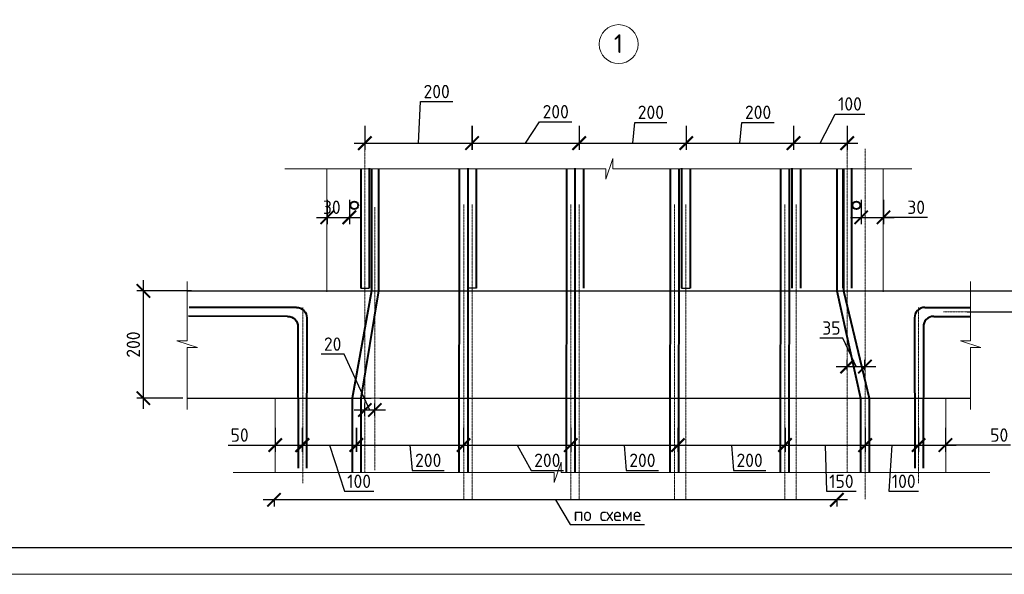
# Model space of a CAD drawing. Header units: millimetres. Extents: x 263826 to 1718326, y -423071 to 70137.
# Tile 182 of 256: x 414010 to 432368, y -95350 to -85002. Entities that reach past the tile are written whole.
import ezdxf

# ---------------------------------------------------------------- set-up
doc = ezdxf.new("R2010")
doc.units = ezdxf.units.MM
doc.linetypes.add('CENTER2', pattern=[28.575, 19.05, -3.175, 3.175, -3.175])
doc.layers.add('РАЗМЕРЫ', color=1, linetype='Continuous', lineweight=9)
doc.layers.add('ТОНКИЕ', color=7, linetype='Continuous', lineweight=9)
doc.layers.add('ТОЛСТЫЕ_ОСНОВНЫЕ', color=6, linetype='Continuous')
doc.styles.add('GOST-2.304_Type-B', font='GOST_Common.ttf')
doc.dimstyles.new('СПДС', dxfattribs={"dimscale": 100, "dimtxt": 2.5, "dimasz": 2.5, "dimexe": 1.25, "dimexo": 0, "dimtad": 1, "dimdec": 0, "dimtxsty": 'GOST-2.304_Type-B', "dimblk": 'ARCHTICK', "dimcen": 2.5, "dimdle": 2, "dimadec": 0, "dimazin": 2, "dimtfac": 0.75, "dimtdec": 0, "dimtmove": 1, "dimatfit": 3, "dimfxl": 1, "dimtolj": 1, "dimarcsym": 1})

# ---------------------------------------------------------------- blocks, each defined once
blk = doc.blocks.new('*U2651')
at = {"layer": 'ТОЛСТЫЕ_ОСНОВНЫЕ', "color": 6}
blk.add_lwpolyline([(20, 5), (886, 5), (886, 415), (20, 415)], close=True, dxfattribs=at)
at = {"layer": 'ТОНКИЕ'}
blk.add_lwpolyline([(0, 0), (891, 0), (891, 420), (0, 420)], close=True, dxfattribs=at)
blk = doc.blocks.new('_ArchTick')
at = {"color": 0, "linetype": 'ByBlock', "const_width": 0.15}
blk.add_lwpolyline([(-0.5, -0.5), (0.5, 0.5)], dxfattribs=at)
blk = doc.blocks.new('*D3618')
at = {"layer": 'DEFPOINTS', "color": 0, "lineweight": 0, "transparency": 16777216}
for p in [(416316, -90063), (417211, -90063, -3100), (417052, -92063, -3100)]:
    blk.add_point(p, dxfattribs=at)
at = {"layer": 'РАЗМЕРЫ', "color": 0, "lineweight": -2, "transparency": 16777216}
for p, q in [((416316, -92263), (416316, -89863)), ((417211, -90063), (416191, -90063)), ((417052, -92063), (416191, -92063))]:
    blk.add_line(p, q, dxfattribs=at)
at = {"layer": 'РАЗМЕРЫ', "color": 0, "lineweight": -2, "transparency": 16777216, "xscale": 250, "yscale": 250, "zscale": 250}
for p, rotation in [((416316, -90063), 90), ((416316, -92063), 270)]:
    blk.add_blockref('_ArchTick', p, dxfattribs=dict(at, rotation=rotation))
at = {"layer": 'РАЗМЕРЫ', "color": 0, "lineweight": 0, "transparency": 16777216, "insert": (416129, -91063), "char_height": 250, "attachment_point": 5, "rotation": 90, "style": 'GOST-2.304_Type-B'}
blk.add_mtext('\\A1;200', dxfattribs=at)
blk = doc.blocks.new('*D3619')
at = {"layer": 'DEFPOINTS', "color": 0, "lineweight": 0, "transparency": 16777216}
for p in [(419742, -88365, -3100), (420157, -88365, -3100), (420157, -88690)]:
    blk.add_point(p, dxfattribs=at)
at = {"layer": 'РАЗМЕРЫ', "color": 0, "lineweight": -2, "transparency": 16777216}
for p, q in [((419742, -88365), (419742, -88815)), ((420157, -88365), (420157, -88815)), ((419542, -88690), (420357, -88690))]:
    blk.add_line(p, q, dxfattribs=at)
at = {"layer": 'РАЗМЕРЫ', "color": 0, "lineweight": -2, "transparency": 16777216, "xscale": 250, "yscale": 250, "zscale": 250, "rotation": 180}
blk.add_blockref('_ArchTick', (419742, -88690), dxfattribs=at)
at = {"layer": 'РАЗМЕРЫ', "color": 0, "lineweight": -2, "transparency": 16777216, "xscale": 250, "yscale": 250, "zscale": 250}
blk.add_blockref('_ArchTick', (420157, -88690), dxfattribs=at)
at = {"layer": 'РАЗМЕРЫ', "color": 0, "lineweight": 0, "transparency": 16777216, "insert": (419829, -88502), "char_height": 250, "attachment_point": 5, "style": 'GOST-2.304_Type-B'}
blk.add_mtext('\\A1;30', dxfattribs=at)
blk = doc.blocks.new('*D3620')
at = {"layer": 'DEFPOINTS', "color": 0, "lineweight": 0, "transparency": 16777216}
for p in [(418774, -92614, -3100), (419274, -92614, -6200), (419274, -92939)]:
    blk.add_point(p, dxfattribs=at)
at = {"layer": 'РАЗМЕРЫ', "color": 0, "lineweight": -2, "transparency": 16777216}
for p, q in [((418774, -92614), (418774, -93064)), ((419274, -92614), (419274, -93064)), ((417898, -92939), (418774, -92939)), ((418574, -92939), (419474, -92939))]:
    blk.add_line(p, q, dxfattribs=at)
at = {"layer": 'РАЗМЕРЫ', "color": 0, "lineweight": -2, "transparency": 16777216, "xscale": 250, "yscale": 250, "zscale": 250, "rotation": 180}
blk.add_blockref('_ArchTick', (418774, -92939), dxfattribs=at)
at = {"layer": 'РАЗМЕРЫ', "color": 0, "lineweight": -2, "transparency": 16777216, "xscale": 250, "yscale": 250, "zscale": 250}
blk.add_blockref('_ArchTick', (419274, -92939), dxfattribs=at)
at = {"layer": 'РАЗМЕРЫ', "color": 0, "lineweight": 0, "transparency": 16777216, "insert": (418111, -92752), "char_height": 250, "attachment_point": 5, "style": 'GOST-2.304_Type-B'}
blk.add_mtext('\\A1;50', dxfattribs=at)
blk = doc.blocks.new('*D3621')
at = {"layer": 'DEFPOINTS', "color": 0, "lineweight": 0, "transparency": 16777216}
for p in [(418752, -93961), (418752, -93961), (429246, -93961)]:
    blk.add_point(p, dxfattribs=at)
at = {"layer": 'РАЗМЕРЫ', "color": 0, "lineweight": -2, "transparency": 16777216}
for p, q in [((429446, -93961), (418552, -93961)), ((418752, -93961), (418752, -94086)), ((423999, -93961), (424275, -94419)), ((429246, -93961), (429246, -94086)), ((424275, -94419), (425660, -94419))]:
    blk.add_line(p, q, dxfattribs=at)
at = {"layer": 'РАЗМЕРЫ', "color": 0, "lineweight": -2, "transparency": 16777216, "xscale": 250, "yscale": 250, "zscale": 250, "rotation": 180}
blk.add_blockref('_ArchTick', (418752, -93961), dxfattribs=at)
at = {"layer": 'РАЗМЕРЫ', "color": 0, "lineweight": -2, "transparency": 16777216, "xscale": 250, "yscale": 250, "zscale": 250}
blk.add_blockref('_ArchTick', (429246, -93961), dxfattribs=at)
at = {"layer": 'РАЗМЕРЫ', "color": 0, "lineweight": 0, "transparency": 16777216, "insert": (424968, -94232), "char_height": 250, "attachment_point": 5, "style": 'GOST-2.304_Type-B'}
blk.add_mtext('\\A1;по схеме', dxfattribs=at)
blk = doc.blocks.new('*D3622')
at = {"layer": 'DEFPOINTS', "color": 0, "lineweight": 0, "transparency": 16777216}
for p in [(422286, -92614, -3100), (424285, -92614, -6200), (424285, -92939)]:
    blk.add_point(p, dxfattribs=at)
at = {"layer": 'РАЗМЕРЫ', "color": 0, "lineweight": -2, "transparency": 16777216}
for p, q in [((422286, -92614), (422286, -93064)), ((424285, -92614), (424285, -93064)), ((422086, -92939), (424485, -92939)), ((423285, -92939), (423547, -93410)), ((423547, -93410), (424147, -93410))]:
    blk.add_line(p, q, dxfattribs=at)
at = {"layer": 'РАЗМЕРЫ', "color": 0, "lineweight": -2, "transparency": 16777216, "xscale": 250, "yscale": 250, "zscale": 250, "rotation": 180}
blk.add_blockref('_ArchTick', (422286, -92939), dxfattribs=at)
at = {"layer": 'РАЗМЕРЫ', "color": 0, "lineweight": -2, "transparency": 16777216, "xscale": 250, "yscale": 250, "zscale": 250}
blk.add_blockref('_ArchTick', (424285, -92939), dxfattribs=at)
at = {"layer": 'РАЗМЕРЫ', "color": 0, "lineweight": 0, "transparency": 16777216, "insert": (423847, -93223), "char_height": 250, "attachment_point": 5, "style": 'GOST-2.304_Type-B'}
blk.add_mtext('\\A1;200', dxfattribs=at)
blk = doc.blocks.new('*D3623')
at = {"layer": 'DEFPOINTS', "color": 0, "lineweight": 0, "transparency": 16777216}
for p in [(424283, -92614, -3100), (426281, -92614, -6200), (426281, -92939)]:
    blk.add_point(p, dxfattribs=at)
at = {"layer": 'РАЗМЕРЫ', "color": 0, "lineweight": -2, "transparency": 16777216}
for p, q in [((424283, -92614), (424283, -93064)), ((426281, -92614), (426281, -93064)), ((424083, -92939), (426481, -92939)), ((425282, -92939), (425320, -93410)), ((425320, -93410), (425920, -93410))]:
    blk.add_line(p, q, dxfattribs=at)
at = {"layer": 'РАЗМЕРЫ', "color": 0, "lineweight": -2, "transparency": 16777216, "xscale": 250, "yscale": 250, "zscale": 250, "rotation": 180}
blk.add_blockref('_ArchTick', (424283, -92939), dxfattribs=at)
at = {"layer": 'РАЗМЕРЫ', "color": 0, "lineweight": -2, "transparency": 16777216, "xscale": 250, "yscale": 250, "zscale": 250}
blk.add_blockref('_ArchTick', (426281, -92939), dxfattribs=at)
at = {"layer": 'РАЗМЕРЫ', "color": 0, "lineweight": 0, "transparency": 16777216, "insert": (425620, -93223), "char_height": 250, "attachment_point": 5, "style": 'GOST-2.304_Type-B'}
blk.add_mtext('\\A1;200', dxfattribs=at)
blk = doc.blocks.new('*D3624')
at = {"layer": 'DEFPOINTS', "color": 0, "lineweight": 0, "transparency": 16777216}
for p in [(428276, -92614, -3100), (429775, -92614, -6200), (429775, -92939)]:
    blk.add_point(p, dxfattribs=at)
at = {"layer": 'РАЗМЕРЫ', "color": 0, "lineweight": -2, "transparency": 16777216}
for p, q in [((428276, -92614), (428276, -93064)), ((429775, -92614), (429775, -93064)), ((428076, -92939), (429975, -92939)), ((429025, -92939), (429055, -93801)), ((429055, -93801), (429605, -93801))]:
    blk.add_line(p, q, dxfattribs=at)
at = {"layer": 'РАЗМЕРЫ', "color": 0, "lineweight": -2, "transparency": 16777216, "xscale": 250, "yscale": 250, "zscale": 250, "rotation": 180}
blk.add_blockref('_ArchTick', (428276, -92939), dxfattribs=at)
at = {"layer": 'РАЗМЕРЫ', "color": 0, "lineweight": -2, "transparency": 16777216, "xscale": 250, "yscale": 250, "zscale": 250}
blk.add_blockref('_ArchTick', (429775, -92939), dxfattribs=at)
at = {"layer": 'РАЗМЕРЫ', "color": 0, "lineweight": 0, "transparency": 16777216, "insert": (429330, -93614), "char_height": 250, "attachment_point": 5, "style": 'GOST-2.304_Type-B'}
blk.add_mtext('\\A1;150', dxfattribs=at)
blk = doc.blocks.new('*D3625')
at = {"layer": 'DEFPOINTS', "color": 0, "lineweight": 0, "transparency": 16777216}
for p in [(420288, -92614, -3100), (422286, -92614, -6200), (422286, -92939)]:
    blk.add_point(p, dxfattribs=at)
at = {"layer": 'РАЗМЕРЫ', "color": 0, "lineweight": -2, "transparency": 16777216}
for p, q in [((420288, -92614), (420288, -93064)), ((422286, -92614), (422286, -93064)), ((420088, -92939), (422486, -92939)), ((421287, -92939), (421327, -93410)), ((421327, -93410), (421927, -93410))]:
    blk.add_line(p, q, dxfattribs=at)
at = {"layer": 'РАЗМЕРЫ', "color": 0, "lineweight": -2, "transparency": 16777216, "xscale": 250, "yscale": 250, "zscale": 250, "rotation": 180}
blk.add_blockref('_ArchTick', (420288, -92939), dxfattribs=at)
at = {"layer": 'РАЗМЕРЫ', "color": 0, "lineweight": -2, "transparency": 16777216, "xscale": 250, "yscale": 250, "zscale": 250}
blk.add_blockref('_ArchTick', (422286, -92939), dxfattribs=at)
at = {"layer": 'РАЗМЕРЫ', "color": 0, "lineweight": 0, "transparency": 16777216, "insert": (421627, -93223), "char_height": 250, "attachment_point": 5, "style": 'GOST-2.304_Type-B'}
blk.add_mtext('\\A1;200', dxfattribs=at)
blk = doc.blocks.new('*D3626')
at = {"layer": 'DEFPOINTS', "color": 0, "lineweight": 0, "transparency": 16777216}
for p in [(419284, -92614, -3100), (420286, -92614, -6200), (420286, -92939)]:
    blk.add_point(p, dxfattribs=at)
at = {"layer": 'РАЗМЕРЫ', "color": 0, "lineweight": -2, "transparency": 16777216}
for p, q in [((419284, -92614), (419284, -93064)), ((420286, -92614), (420286, -93064)), ((419084, -92939), (420486, -92939)), ((419785, -92939), (420063, -93801)), ((420063, -93801), (420613, -93801))]:
    blk.add_line(p, q, dxfattribs=at)
at = {"layer": 'РАЗМЕРЫ', "color": 0, "lineweight": -2, "transparency": 16777216, "xscale": 250, "yscale": 250, "zscale": 250, "rotation": 180}
blk.add_blockref('_ArchTick', (419284, -92939), dxfattribs=at)
at = {"layer": 'РАЗМЕРЫ', "color": 0, "lineweight": -2, "transparency": 16777216, "xscale": 250, "yscale": 250, "zscale": 250}
blk.add_blockref('_ArchTick', (420286, -92939), dxfattribs=at)
at = {"layer": 'РАЗМЕРЫ', "color": 0, "lineweight": 0, "transparency": 16777216, "insert": (420338, -93614), "char_height": 250, "attachment_point": 5, "style": 'GOST-2.304_Type-B'}
blk.add_mtext('\\A1;100', dxfattribs=at)
blk = doc.blocks.new('*D3635')
at = {"layer": 'DEFPOINTS', "color": 0, "lineweight": 0, "transparency": 16777216}
for p in [(420445, -92285), (420445, -92396), (420632, -92396)]:
    blk.add_point(p, dxfattribs=at)
at = {"layer": 'РАЗМЕРЫ', "color": 0, "lineweight": -2, "transparency": 16777216}
for p, q in [((420058, -91242), (419633, -91242)), ((420539, -92285), (420058, -91242)), ((420832, -92285), (420245, -92285)), ((420445, -92396), (420445, -92160)), ((420632, -92396), (420632, -92160))]:
    blk.add_line(p, q, dxfattribs=at)
at = {"layer": 'РАЗМЕРЫ', "color": 0, "lineweight": -2, "transparency": 16777216, "xscale": 250, "yscale": 250, "zscale": 250, "rotation": 180}
blk.add_blockref('_ArchTick', (420445, -92285), dxfattribs=at)
at = {"layer": 'РАЗМЕРЫ', "color": 0, "lineweight": -2, "transparency": 16777216, "xscale": 250, "yscale": 250, "zscale": 250}
blk.add_blockref('_ArchTick', (420632, -92285), dxfattribs=at)
at = {"layer": 'РАЗМЕРЫ', "color": 0, "lineweight": 0, "transparency": 16777216, "insert": (419845, -91055), "char_height": 250, "attachment_point": 5, "style": 'GOST-2.304_Type-B'}
blk.add_mtext('\\A1;20', dxfattribs=at)
blk = doc.blocks.new('*D3627')
at = {"layer": 'DEFPOINTS', "color": 0, "lineweight": 0, "transparency": 16777216}
for p in [(422444, -86980, -3100), (424442, -86980, -6200), (424442, -87305)]:
    blk.add_point(p, dxfattribs=at)
at = {"layer": 'РАЗМЕРЫ', "color": 0, "lineweight": -2, "transparency": 16777216}
for p, q in [((422444, -86980), (422444, -87430)), ((423443, -87305), (423704, -86907)), ((423704, -86907), (424304, -86907)), ((424442, -86980), (424442, -87430)), ((422244, -87305), (424642, -87305))]:
    blk.add_line(p, q, dxfattribs=at)
at = {"layer": 'РАЗМЕРЫ', "color": 0, "lineweight": -2, "transparency": 16777216, "xscale": 250, "yscale": 250, "zscale": 250, "rotation": 180}
blk.add_blockref('_ArchTick', (422444, -87305), dxfattribs=at)
at = {"layer": 'РАЗМЕРЫ', "color": 0, "lineweight": -2, "transparency": 16777216, "xscale": 250, "yscale": 250, "zscale": 250}
blk.add_blockref('_ArchTick', (424442, -87305), dxfattribs=at)
at = {"layer": 'РАЗМЕРЫ', "color": 0, "lineweight": 0, "transparency": 16777216, "insert": (424004, -86719), "char_height": 250, "attachment_point": 5, "style": 'GOST-2.304_Type-B'}
blk.add_mtext('\\A1;200', dxfattribs=at)
blk = doc.blocks.new('*D3628')
at = {"layer": 'DEFPOINTS', "color": 0, "lineweight": 0, "transparency": 16777216}
for p in [(424440, -86980, -3100), (426438, -86980, -6200), (426438, -87305)]:
    blk.add_point(p, dxfattribs=at)
at = {"layer": 'РАЗМЕРЫ', "color": 0, "lineweight": -2, "transparency": 16777216}
for p, q in [((424440, -86980), (424440, -87430)), ((425439, -87305), (425478, -86918)), ((425478, -86918), (426078, -86918)), ((426438, -86980), (426438, -87430)), ((424240, -87305), (426638, -87305))]:
    blk.add_line(p, q, dxfattribs=at)
at = {"layer": 'РАЗМЕРЫ', "color": 0, "lineweight": -2, "transparency": 16777216, "xscale": 250, "yscale": 250, "zscale": 250, "rotation": 180}
blk.add_blockref('_ArchTick', (424440, -87305), dxfattribs=at)
at = {"layer": 'РАЗМЕРЫ', "color": 0, "lineweight": -2, "transparency": 16777216, "xscale": 250, "yscale": 250, "zscale": 250}
blk.add_blockref('_ArchTick', (426438, -87305), dxfattribs=at)
at = {"layer": 'РАЗМЕРЫ', "color": 0, "lineweight": 0, "transparency": 16777216, "insert": (425778, -86730), "char_height": 250, "attachment_point": 5, "style": 'GOST-2.304_Type-B'}
blk.add_mtext('\\A1;200', dxfattribs=at)
blk = doc.blocks.new('*D3629')
at = {"layer": 'DEFPOINTS', "color": 0, "lineweight": 0, "transparency": 16777216}
for p in [(428436, -86980, -3100), (429438, -86980, -6200), (429438, -87305)]:
    blk.add_point(p, dxfattribs=at)
at = {"layer": 'РАЗМЕРЫ', "color": 0, "lineweight": -2, "transparency": 16777216}
for p, q in [((428937, -87305), (429215, -86762)), ((429215, -86762), (429765, -86762)), ((428436, -86980), (428436, -87430)), ((429438, -86980), (429438, -87430)), ((428236, -87305), (429638, -87305))]:
    blk.add_line(p, q, dxfattribs=at)
at = {"layer": 'РАЗМЕРЫ', "color": 0, "lineweight": -2, "transparency": 16777216, "xscale": 250, "yscale": 250, "zscale": 250, "rotation": 180}
blk.add_blockref('_ArchTick', (428436, -87305), dxfattribs=at)
at = {"layer": 'РАЗМЕРЫ', "color": 0, "lineweight": -2, "transparency": 16777216, "xscale": 250, "yscale": 250, "zscale": 250}
blk.add_blockref('_ArchTick', (429438, -87305), dxfattribs=at)
at = {"layer": 'РАЗМЕРЫ', "color": 0, "lineweight": 0, "transparency": 16777216, "insert": (429490, -86574), "char_height": 250, "attachment_point": 5, "style": 'GOST-2.304_Type-B'}
blk.add_mtext('\\A1;100', dxfattribs=at)
blk = doc.blocks.new('*D3630')
at = {"layer": 'DEFPOINTS', "color": 0, "lineweight": 0, "transparency": 16777216}
for p in [(420445, -86980, -3100), (422443, -86980, -6200), (422443, -87305)]:
    blk.add_point(p, dxfattribs=at)
at = {"layer": 'РАЗМЕРЫ', "color": 0, "lineweight": -2, "transparency": 16777216}
for p, q in [((421444, -87305), (421484, -86530)), ((421484, -86530), (422084, -86530)), ((420445, -86980), (420445, -87430)), ((422443, -86980), (422443, -87430)), ((420245, -87305), (422643, -87305))]:
    blk.add_line(p, q, dxfattribs=at)
at = {"layer": 'РАЗМЕРЫ', "color": 0, "lineweight": -2, "transparency": 16777216, "xscale": 250, "yscale": 250, "zscale": 250, "rotation": 180}
blk.add_blockref('_ArchTick', (420445, -87305), dxfattribs=at)
at = {"layer": 'РАЗМЕРЫ', "color": 0, "lineweight": -2, "transparency": 16777216, "xscale": 250, "yscale": 250, "zscale": 250}
blk.add_blockref('_ArchTick', (422443, -87305), dxfattribs=at)
at = {"layer": 'РАЗМЕРЫ', "color": 0, "lineweight": 0, "transparency": 16777216, "insert": (421784, -86343), "char_height": 250, "attachment_point": 5, "style": 'GOST-2.304_Type-B'}
blk.add_mtext('\\A1;200', dxfattribs=at)
blk = doc.blocks.new('*D3631')
at = {"layer": 'DEFPOINTS', "color": 0, "lineweight": 0, "transparency": 16777216}
for p in [(429699, -88365, -3100), (430114, -88365, -3100), (430114, -88690)]:
    blk.add_point(p, dxfattribs=at)
at = {"layer": 'РАЗМЕРЫ', "color": 0, "lineweight": -2, "transparency": 16777216}
for p, q in [((429699, -88365), (429699, -88815)), ((430114, -88365), (430114, -88815)), ((429499, -88690), (430314, -88690)), ((430937, -88690), (430114, -88690))]:
    blk.add_line(p, q, dxfattribs=at)
at = {"layer": 'РАЗМЕРЫ', "color": 0, "lineweight": -2, "transparency": 16777216, "xscale": 250, "yscale": 250, "zscale": 250, "rotation": 180}
blk.add_blockref('_ArchTick', (429699, -88690), dxfattribs=at)
at = {"layer": 'РАЗМЕРЫ', "color": 0, "lineweight": -2, "transparency": 16777216, "xscale": 250, "yscale": 250, "zscale": 250}
blk.add_blockref('_ArchTick', (430114, -88690), dxfattribs=at)
at = {"layer": 'РАЗМЕРЫ', "color": 0, "lineweight": 0, "transparency": 16777216, "insert": (430724, -88502), "char_height": 250, "attachment_point": 5, "style": 'GOST-2.304_Type-B'}
blk.add_mtext('\\A1;30', dxfattribs=at)
blk = doc.blocks.new('*D3632')
at = {"layer": 'DEFPOINTS', "color": 0, "lineweight": 0, "transparency": 16777216}
for p in [(429771, -92614, -3100), (430771, -92614, -6200), (430771, -92939)]:
    blk.add_point(p, dxfattribs=at)
at = {"layer": 'РАЗМЕРЫ', "color": 0, "lineweight": -2, "transparency": 16777216}
for p, q in [((429771, -92614), (429771, -93064)), ((430771, -92614), (430771, -93064)), ((429571, -92939), (430971, -92939)), ((430271, -92939), (430217, -93801)), ((430217, -93801), (430767, -93801))]:
    blk.add_line(p, q, dxfattribs=at)
at = {"layer": 'РАЗМЕРЫ', "color": 0, "lineweight": -2, "transparency": 16777216, "xscale": 250, "yscale": 250, "zscale": 250, "rotation": 180}
blk.add_blockref('_ArchTick', (429771, -92939), dxfattribs=at)
at = {"layer": 'РАЗМЕРЫ', "color": 0, "lineweight": -2, "transparency": 16777216, "xscale": 250, "yscale": 250, "zscale": 250}
blk.add_blockref('_ArchTick', (430771, -92939), dxfattribs=at)
at = {"layer": 'РАЗМЕРЫ', "color": 0, "lineweight": 0, "transparency": 16777216, "insert": (430492, -93614), "char_height": 250, "attachment_point": 5, "style": 'GOST-2.304_Type-B'}
blk.add_mtext('\\A1;100', dxfattribs=at)
blk = doc.blocks.new('*D3633')
at = {"layer": 'DEFPOINTS', "color": 0, "lineweight": 0, "transparency": 16777216}
for p in [(429436, -91540), (429770, -91474), (429770, -91540)]:
    blk.add_point(p, dxfattribs=at)
at = {"layer": 'РАЗМЕРЫ', "color": 0, "lineweight": -2, "transparency": 16777216}
for p, q in [((429356, -90943), (428931, -90943)), ((429603, -91474), (429356, -90943)), ((429436, -91540), (429436, -91349)), ((429770, -91540), (429770, -91349)), ((429236, -91474), (429970, -91474))]:
    blk.add_line(p, q, dxfattribs=at)
at = {"layer": 'РАЗМЕРЫ', "color": 0, "lineweight": -2, "transparency": 16777216, "xscale": 250, "yscale": 250, "zscale": 250, "rotation": 180}
blk.add_blockref('_ArchTick', (429436, -91474), dxfattribs=at)
at = {"layer": 'РАЗМЕРЫ', "color": 0, "lineweight": -2, "transparency": 16777216, "xscale": 250, "yscale": 250, "zscale": 250}
blk.add_blockref('_ArchTick', (429770, -91474), dxfattribs=at)
at = {"layer": 'РАЗМЕРЫ', "color": 0, "lineweight": 0, "transparency": 16777216, "insert": (429144, -90755), "char_height": 250, "attachment_point": 5, "style": 'GOST-2.304_Type-B'}
blk.add_mtext('\\A1;35', dxfattribs=at)
blk = doc.blocks.new('*D3634')
at = {"layer": 'DEFPOINTS', "color": 0, "lineweight": 0, "transparency": 16777216}
for p in [(430771, -92614, -3100), (431271, -92614, -6200), (431271, -92939)]:
    blk.add_point(p, dxfattribs=at)
at = {"layer": 'РАЗМЕРЫ', "color": 0, "lineweight": -2, "transparency": 16777216}
for p, q in [((430771, -92614), (430771, -93064)), ((431271, -92614), (431271, -93064)), ((430571, -92939), (431471, -92939)), ((432486, -92939), (431271, -92939))]:
    blk.add_line(p, q, dxfattribs=at)
at = {"layer": 'РАЗМЕРЫ', "color": 0, "lineweight": -2, "transparency": 16777216, "xscale": 250, "yscale": 250, "zscale": 250, "rotation": 180}
blk.add_blockref('_ArchTick', (430771, -92939), dxfattribs=at)
at = {"layer": 'РАЗМЕРЫ', "color": 0, "lineweight": -2, "transparency": 16777216, "xscale": 250, "yscale": 250, "zscale": 250}
blk.add_blockref('_ArchTick', (431271, -92939), dxfattribs=at)
at = {"layer": 'РАЗМЕРЫ', "color": 0, "lineweight": 0, "transparency": 16777216, "insert": (432273, -92752), "char_height": 250, "attachment_point": 5, "style": 'GOST-2.304_Type-B'}
blk.add_mtext('\\A1;50', dxfattribs=at)
blk = doc.blocks.new('*D3616')
at = {"layer": 'DEFPOINTS', "color": 0, "lineweight": 0, "transparency": 16777216}
for p in [(426439, -86980, -3100), (428438, -86980, -6200), (428438, -87305)]:
    blk.add_point(p, dxfattribs=at)
at = {"layer": 'РАЗМЕРЫ', "color": 0, "lineweight": -2, "transparency": 16777216}
for p, q in [((426439, -86980), (426439, -87430)), ((427438, -87305), (427477, -86918)), ((427477, -86918), (428077, -86918)), ((428438, -86980), (428438, -87430)), ((426239, -87305), (428638, -87305))]:
    blk.add_line(p, q, dxfattribs=at)
at = {"layer": 'РАЗМЕРЫ', "color": 0, "lineweight": -2, "transparency": 16777216, "xscale": 250, "yscale": 250, "zscale": 250, "rotation": 180}
blk.add_blockref('_ArchTick', (426439, -87305), dxfattribs=at)
at = {"layer": 'РАЗМЕРЫ', "color": 0, "lineweight": -2, "transparency": 16777216, "xscale": 250, "yscale": 250, "zscale": 250}
blk.add_blockref('_ArchTick', (428438, -87305), dxfattribs=at)
at = {"layer": 'РАЗМЕРЫ', "color": 0, "lineweight": 0, "transparency": 16777216, "insert": (427777, -86730), "char_height": 250, "attachment_point": 5, "style": 'GOST-2.304_Type-B'}
blk.add_mtext('\\A1;200', dxfattribs=at)
blk = doc.blocks.new('*D3617')
at = {"layer": 'DEFPOINTS', "color": 0, "lineweight": 0, "transparency": 16777216}
for p in [(426281, -92614, -3100), (428280, -92614, -6200), (428280, -92939)]:
    blk.add_point(p, dxfattribs=at)
at = {"layer": 'РАЗМЕРЫ', "color": 0, "lineweight": -2, "transparency": 16777216}
for p, q in [((426281, -92614), (426281, -93064)), ((428280, -92614), (428280, -93064)), ((426081, -92939), (428480, -92939)), ((427280, -92939), (427319, -93410)), ((427319, -93410), (427919, -93410))]:
    blk.add_line(p, q, dxfattribs=at)
at = {"layer": 'РАЗМЕРЫ', "color": 0, "lineweight": -2, "transparency": 16777216, "xscale": 250, "yscale": 250, "zscale": 250, "rotation": 180}
blk.add_blockref('_ArchTick', (426281, -92939), dxfattribs=at)
at = {"layer": 'РАЗМЕРЫ', "color": 0, "lineweight": -2, "transparency": 16777216, "xscale": 250, "yscale": 250, "zscale": 250}
blk.add_blockref('_ArchTick', (428280, -92939), dxfattribs=at)
at = {"layer": 'РАЗМЕРЫ', "color": 0, "lineweight": 0, "transparency": 16777216, "insert": (427619, -93223), "char_height": 250, "attachment_point": 5, "style": 'GOST-2.304_Type-B'}
blk.add_mtext('\\A1;200', dxfattribs=at)
blk = doc.blocks.new('*D3805')
at = {"layer": 'DEFPOINTS', "color": 0, "lineweight": 0, "transparency": 16777216}
for p in [(431674, -90063), (432796, -90063), (431674, -90453, 3100)]:
    blk.add_point(p, dxfattribs=at)
at = {"layer": 'РАЗМЕРЫ', "color": 0, "lineweight": -2, "transparency": 16777216}
for p, q in [((433390, -90080), (433390, -89655)), ((432796, -90653), (432796, -89863)), ((431674, -90063), (432921, -90063)), ((432796, -90258), (433390, -90080)), ((431674, -90453), (432921, -90453))]:
    blk.add_line(p, q, dxfattribs=at)
at = {"layer": 'РАЗМЕРЫ', "color": 0, "lineweight": -2, "transparency": 16777216, "xscale": 250, "yscale": 250, "zscale": 250}
for p, rotation in [((432796, -90063), 90), ((432796, -90453), 270)]:
    blk.add_blockref('_ArchTick', p, dxfattribs=dict(at, rotation=rotation))
at = {"layer": 'РАЗМЕРЫ', "color": 0, "lineweight": 0, "transparency": 16777216, "insert": (433202, -89868), "char_height": 250, "attachment_point": 5, "rotation": 90, "style": 'GOST-2.304_Type-B'}
blk.add_mtext('\\A1;50', dxfattribs=at)

msp = doc.modelspace()

# ---------------------------------------------------------------- linework, layer by layer
at = {"color": 0, "linetype": 'CENTER2', "lineweight": 18}
for p, q in [((420445.08247, -87422.16145), (420445.08247, -93451.22928)), ((429439.52421, -87422.16145), (429439.52421, -93451.22928)), ((429774.95983, -87411.82124, 6200), (429774.95983, -93946.92996, 6200)), ((422288.06116, -88449.32867, 3100), (422288.06116, -93961.53951, 3100)), ((422443.21706, -88449.32867, 3100), (422443.21706, -93961.53951, 3100)), ((424285.49783, -88449.32867, 3100), (424285.49783, -93961.53951, 3100)), ((424440.54009, -88449.32867, 3100), (424440.54009, -93961.53951, 3100)), ((426220.24217, -88449.32867, 3100), (426220.24217, -93961.53951, 3100)), ((426431.62707, -88449.32867, 3100), (426431.62707, -93961.53951, 3100)), ((428277.94401, -88449.32867, 3100), (428277.94401, -93961.53951, 3100)), ((428489.32891, -88449.32867, 3100), (428489.32891, -93961.53951, 3100)), ((420632.22129, -88499.32867), (420632.22129, -93405.22063)), ((419287.88462, -90371.70468, 3100), (419287.88462, -93651.40683, 3100)), ((430769.47646, -90371.70468, 3100), (430769.47646, -93651.40683, 3100)), ((431235.53517, -90453.36345, 3100), (431734.34711, -90453.36345, 3100))]:
    msp.add_line(p, q, dxfattribs=at)
at = {"color": 0, "lineweight": 40}
for p, q in [((420368.09464, -87781.63002, 3100), (420368.09464, -90013.07497, 3100)), ((420528.09464, -87771.77269, 3100), (420528.09464, -90013.07497, 3100)), ((422363.21706, -87771.77269, 3100), (422363.21706, -90013.07497, 3100)), ((422523.21706, -87781.63002, 3100), (422523.21706, -90013.07497, 3100)), ((424360.54009, -87771.77269, 3100), (424360.54009, -90013.07497, 3100)), ((424520.54009, -87781.63002, 3100), (424520.54009, -90013.07497, 3100)), ((426351.62707, -87771.77269, 3100), (426351.62707, -90013.07497, 3100)), ((426511.62707, -87781.63002, 3100), (426511.62707, -90013.07497, 3100)), ((428409.32891, -87771.77269, 3100), (428409.32891, -90013.07497, 3100)), ((428569.32891, -87781.63002, 3100), (428569.32891, -90013.07497, 3100)), ((429358.95951, -87781.63002, 3100), (429358.95951, -90013.07497, 3100)), ((429518.95951, -87771.77269, 3100), (429518.95951, -90013.07497, 3100))]:
    msp.add_line(p, q, dxfattribs=at)
at = {"color": 0, "lineweight": 30}
for p, q in [((417133.71422, -90063.07497), (421319.79649, -90063.07497)), ((420368.09464, -90013.07497, 3100), (420528.09464, -90013.07497, 3100)), ((421313.08343, -90063.07497), (431739.51474, -90063.07497)), ((422525.14423, -90013.07497, 3100), (422365.14423, -90013.07497, 3100)), ((426350.1006, -90013.07497, 3100), (426510.1006, -90013.07497, 3100)), ((417133.71422, -92063.07497), (420565.44301, -92063.07497)), ((420725.44301, -92063.07497), (431739.51474, -92063.07497))]:
    msp.add_line(p, q, dxfattribs=at)
at = {"lineweight": 15}
for p, q in [((420565.44301, -92063.07497), (420725.44301, -92063.07497)), ((421828.09807, -92063.07497), (421668.09807, -92063.07497))]:
    msp.add_line(p, q, dxfattribs=at)
at = {"linetype": 'ByBlock', "lineweight": 18}
for points in [[(430642.54794, -87783.57096), (425068.91132, -87783.57096), (425068.91132, -87592.28582), (424941.38789, -87974.85611), (424941.38789, -87783.57096), (418954.98192, -87783.57096)], [(417133.71422, -89889.88268), (417133.71422, -90990.98369), (416942.42907, -90990.98369), (417324.99937, -91118.50712), (417133.71422, -91118.50712), (417133.71422, -92275.38268)], [(431739.51474, -89889.88268), (431739.51474, -90990.98369), (431548.22959, -90990.98369), (431930.79988, -91118.50712), (431739.51474, -91118.50712), (431739.51474, -92275.38268)]]:
    msp.add_lwpolyline(points, dxfattribs=at)
at = {"color": 0, "lineweight": 40}
for points in [[(420570.95238, -87783.57096), (420570.95238, -90063.07497), (420211.37752, -92063.07497), (420211.37752, -93451.22928)], [(420699.42008, -87783.57096), (420699.42008, -90063.07497), (420371.37752, -92063.07497), (420371.37752, -93451.22928)], [(422205.51344, -87783.57096), (422205.51344, -90063.07497), (422199.92983, -92063.07497), (422199.92983, -93451.22928)], [(422365.51344, -87783.57096), (422365.51344, -90063.07497), (422363.65348, -92063.07497), (422363.65348, -93451.22928)], [(424202.95011, -87783.57096), (424202.95011, -90063.07497), (424197.3665, -92063.07497), (424197.3665, -93451.22928)], [(424362.95011, -87783.57096), (424362.95011, -90063.07497), (424361.09014, -92063.07497), (424361.09014, -93451.22928)], [(426137.69445, -87783.57096), (426137.69445, -90063.07497), (426132.11083, -92063.07497), (426132.11083, -93451.22928)], [(426297.69445, -87783.57096), (426297.69445, -90063.07497), (426295.83448, -92063.07497), (426295.83448, -93451.22928)], [(428195.39628, -87783.57096), (428195.39628, -90063.07497), (428189.81267, -92063.07497), (428189.81267, -93451.22928)], [(428355.39628, -87783.57096), (428355.39628, -90063.07497), (428353.53632, -92063.07497), (428353.53632, -93451.22928)], [(429242.53726, -87783.57096), (429242.53726, -90063.07497), (429685.57982, -92063.07497), (429685.57982, -93451.22928)], [(429371.00496, -87783.57096), (429371.00496, -90063.07497), (429845.57982, -92063.07497), (429845.57982, -93451.22928)], [(419169.40631, -90370.81573), (417172.31035, -90370.81573)], [(430887.95477, -90370.81573), (431734.34711, -90370.81573)], [(419006.2993, -90539.99055), (417156.71188, -90533.89053)], [(431051.06178, -90539.99055), (431734.34711, -90537.02843)]]:
    msp.add_lwpolyline(points, dxfattribs=at)
for points in [[(419169.43889, -90371.66479, -0.4476921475), (419361.38385, -90565.74646), (419360.05437, -93372.55794)], [(430887.92219, -90371.66479, 0.4476921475), (430695.97723, -90565.74646), (430697.30671, -93372.55794)], [(419005.54707, -90540.60652, -0.4476921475), (419197.49203, -90734.68819), (419199.58511, -93372.55794)], [(431051.81401, -90540.60652, 0.4476921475), (430859.86905, -90734.68819), (430857.77597, -93372.55794)]]:
    msp.add_lwpolyline(points, format="xyb", dxfattribs=at)
at = {"linetype": 'ByBlock', "lineweight": 18, "elevation": 0}
msp.add_lwpolyline([(432098.75429, -93448.11597), (424103.19789, -93448.11597), (424103.19789, -93256.83082), (423975.67446, -93639.40111), (423975.67446, -93448.11597), (417989.2685, -93448.11597)], dxfattribs=at)
at = {"color": 4, "lineweight": 0}
msp.add_circle((425177.64464, -85458.92934), 363.85437, dxfattribs=at)
at = {"color": 0, "lineweight": 40}
for centre in [(420247.87954, -88464.84682), (429610.24405, -88464.84682)]:
    msp.add_circle(centre, 72.93998, dxfattribs=at)
at = {"layer": 'РАЗМЕРЫ', "color": 1}
for p, q in [((419739.33131, -90079.58525), (419739.33131, -87786.68428)), ((430109.30323, -90079.58525), (430109.30323, -87786.68428)), ((418773.61788, -93451.22928), (418773.61788, -92063.07497)), ((431278.30624, -93451.22928), (431278.30624, -92063.07497))]:
    msp.add_line(p, q, dxfattribs=at)

# ---------------------------------------------------------------- block references
at = {"xscale": 100, "yscale": 100, "zscale": 100}
msp.add_blockref('*U2651', (411743.66991, -95349.92357), dxfattribs=at)

# ---------------------------------------------------------------- texts
at = {"layer": 'РАЗМЕРЫ', "color": 4, "insert": (425173.03367, -85449.77274, 3100), "char_height": 350, "attachment_point": 5, "style": 'GOST-2.304_Type-B'}
msp.add_mtext_dynamic_manual_height_columns('1', width=3941.2127758, gutter_width=625, heights=[0], dxfattribs=at)

# ---------------------------------------------------------------- dimensions: what is measured, and where the dimension line sits
at = {"layer": 'РАЗМЕРЫ', "color": 146, "lineweight": 0, "true_color": 0x006272}
for base, p1, p2, override, picture, middle in [((422443.4904, -87305.26379, 6200), (420445.13333, -86980.15816, 3100), (422443.4904, -86980.15816), {"dimlfac": 0.1}, '*D3630', (421546.6238, -86530.10661, 6200)), ((429438.247, -87305.26379, 6200), (428436.02228, -86980.15816, 3100), (429438.247, -86980.15816), {"dimlfac": 0.1}, '*D3629', (429277.60527, -86761.8143, 6200)), ((424441.9702, -87305.26379, 6200), (422443.61312, -86980.15816, 3100), (424441.9702, -86980.15816), {"dimlfac": 0.1}, '*D3627', (423766.56754, -86906.61048, 6200)), ((426438.47054, -87305.26379, 6200), (424440.11347, -86980.15816, 3100), (426438.47054, -86980.15816), {"dimlfac": 0.1}, '*D3628', (425540.2881, -86917.68459, 6200)), ((428437.63667, -87305.26379, 6200), (426439.27959, -86980.15816, 3100), (428437.63667, -86980.15816), {"dimlfac": 0.1}, '*D3616', (427539.45422, -86917.68459, 6200)), ((429770.03726, -91474.00729), (429436.34591, -91539.9364), (429770.03726, -91539.9364), {"dimlfac": 0.1, "dimrnd": 5}, '*D3633', (429293.60303, -90942.75729)), ((419273.61788, -92939.04175, 6200), (418773.61788, -92613.93612, 3100), (419273.61788, -92613.93612), {"dimlfac": 0.1}, '*D3620', (418110.76263, -92939.04175, 6200)), ((420286.08899, -92939.04175, 6200), (419283.86427, -92613.93612, 3100), (420286.08899, -92613.93612), {"dimlfac": 0.1}, '*D3626', (420125.44726, -93801.44188, 6200)), ((422286.08834, -92939.04175, 6200), (420287.73126, -92613.93612, 3100), (422286.08834, -92613.93612), {"dimlfac": 0.1}, '*D3625', (421389.22174, -93410.44235, 6200)), ((424284.56813, -92939.04175, 6200), (422286.21106, -92613.93612, 3100), (424284.56813, -92613.93612), {"dimlfac": 0.1}, '*D3622', (423609.16548, -93410.44235, 6200)), ((426281.06848, -92939.04175, 6200), (424282.7114, -92613.93612, 3100), (426281.06848, -92613.93612), {"dimlfac": 0.1}, '*D3623', (425382.88604, -93410.44235, 6200)), ((428279.57327, -92939.04175, 6200), (426281.2162, -92613.93612, 3100), (428279.57327, -92613.93612), {"dimlfac": 0.1}, '*D3617', (427381.39083, -93410.44235, 6200)), ((429774.95983, -92939.04175, 6200), (428275.62574, -92613.93612, 3100), (429774.95983, -92613.93612), {"dimlfac": 0.1}, '*D3624', (429117.20873, -93801.44188, 6200)), ((430770.69449, -92939.04175, 6200), (429771.41699, -92613.93612, 3100), (430770.69449, -92613.93612), {"dimlfac": 0.1}, '*D3632', (430279.84699, -93801.44188, 6200)), ((431270.69861, -92939.04175, 6200), (430770.69861, -92613.93612, 3100), (431270.69861, -92613.93612), {"dimlfac": 0.1}, '*D3634', (432273.48157, -92939.04175, 6200))]:
    dim = msp.add_linear_dim(base=base, p1=p1, p2=p2, dimstyle='СПДС', override=override, dxfattribs=at)
    dim.commit()
    dim.dimension.update_dxf_attribs({"geometry": picture, "text_midpoint": middle, "dimtype": 160})
for base, p1, p2, text, picture, middle in [((420157.2727, -88689.9401, 3100), (419741.97524, -88364.83447), (420157.2727, -88364.83447), '30', '*D3619', (419829.47605, -88689.9401, 3100)), ((430114.40297, -88689.9401, 3100), (429699.10552, -88364.83447), (430114.40297, -88364.83447), '30', '*D3631', (430724.36798, -88689.9401, 3100)), ((418751.70649, -93961.241), (429245.76678, -93961.241), (418751.70649, -93961.241), 'по схеме', '*D3621', (424337.31311, -94419.25802))]:
    dim = msp.add_linear_dim(base=base, p1=p1, p2=p2, text=text, dimstyle='СПДС', override={"dimlfac": 0.1}, dxfattribs=at)
    dim.commit()
    dim.dimension.update_dxf_attribs({"geometry": picture, "text_midpoint": middle, "dimtype": 160})
at = {"layer": 'РАЗМЕРЫ', "color": 146, "lineweight": 0}
dim = msp.add_linear_dim(base=(432796.05099, -90063.07497), p1=(431673.50756, -90453.36345, 3100), p2=(431673.50756, -90063.07497), angle=90, text='50', dimstyle='СПДС', override={"dimlfac": 0.1}, dxfattribs=at)
dim.commit()
dim.dimension.update_dxf_attribs({"geometry": '*D3805', "text_midpoint": (433202.30099, -90017.59421)})
at = {"layer": 'РАЗМЕРЫ', "color": 146, "lineweight": 0, "true_color": 0x006272}
dim = msp.add_linear_dim(base=(416316.07486, -90063.07497, 3100), p1=(417052.4018, -92063.07497), p2=(417211.46659, -90063.07497), angle=90, dimstyle='СПДС', override={"dimlfac": 0.1}, dxfattribs=at)
dim.commit()
dim.dimension.update_dxf_attribs({"geometry": '*D3618', "text_midpoint": (416128.57486, -91063.07497, 3100)})
at = {"layer": 'РАЗМЕРЫ', "color": 146, "lineweight": 0}
dim = msp.add_linear_dim(base=(420445.08247, -92285.2732), p1=(420632.22129, -92396.48579), p2=(420445.08247, -92396.48579), dimstyle='СПДС', override={"dimlfac": 0.1, "dimrnd": 5}, dxfattribs=at)
dim.commit()
dim.dimension.update_dxf_attribs({"geometry": '*D3635', "text_midpoint": (419995.03534, -91242.01916), "dimtype": 160})

doc.saveas('drawing.dxf')
